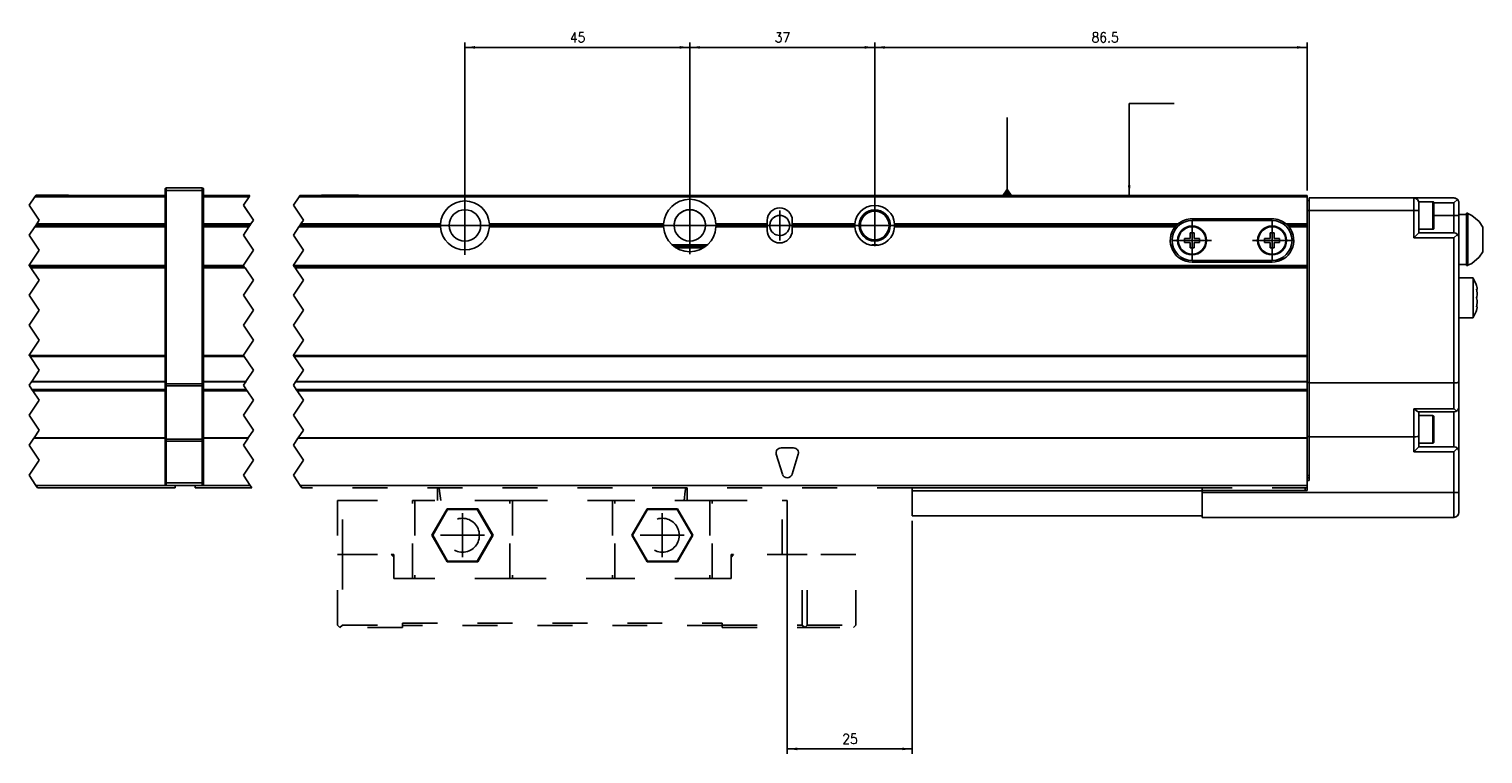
# Model space of a CAD drawing. Header units: inches. Extents: x -381 to 15845, y -418 to 176.
# Tile 11 of 35: x 124 to 415, y -197 to -52. Entities that reach past the tile are written whole.
import ezdxf

# ---------------------------------------------------------------- set-up
doc = ezdxf.new("R2010")
doc.units = ezdxf.units.IN
doc.linetypes.add('DASHED', pattern=[15, 7, -8])
doc.linetypes.add('DOT_CENTER', pattern=[14, 12, -1, 0, -1])
doc.layers.add('1', color=7, linetype='Continuous')
doc.styles.add('CONVERTER_12', font='txt.shx', dxfattribs={"width": 0.9})
doc.dimstyles.new('ME10_DIM_24', dxfattribs={"dimtxt": 2, "dimasz": 2, "dimexe": 1, "dimexo": 1, "dimgap": 1, "dimtad": 1, "dimdsep": 46, "dimtxsty": 'CONVERTER_12', "dimsah": 1, "dimcen": 0.09, "dimclrd": 2, "dimclre": 2, "dimclrt": 2, "dimadec": 0, "dimazin": 0, "dimtfac": 1, "dimtdec": 4, "dimtix": 1, "dimtmove": 0, "dimatfit": 3, "dimfxl": 1, "dimtolj": 1, "dimtzin": 0, "dimarcsym": 0})
doc.dimstyles.new('ME10_DIM_25', dxfattribs={"dimtxt": 2, "dimasz": 2, "dimexe": 1, "dimexo": 1, "dimgap": 1, "dimtad": 1, "dimdsep": 46, "dimtxsty": 'CONVERTER_12', "dimsah": 1, "dimcen": 0.09, "dimclrd": 2, "dimclre": 2, "dimclrt": 2, "dimadec": 0, "dimazin": 0, "dimtfac": 1, "dimtdec": 4, "dimtix": 1, "dimtmove": 0, "dimatfit": 3, "dimfxl": 1, "dimtolj": 1, "dimtzin": 0, "dimarcsym": 0})
doc.dimstyles.new('ME10_DIM_26', dxfattribs={"dimtxt": 2, "dimasz": 2, "dimexe": 1, "dimexo": 1, "dimgap": 1, "dimtad": 1, "dimdsep": 46, "dimtxsty": 'CONVERTER_12', "dimsah": 1, "dimcen": 0.09, "dimclrd": 2, "dimclre": 2, "dimclrt": 2, "dimadec": 0, "dimazin": 0, "dimtfac": 1, "dimtdec": 4, "dimtix": 1, "dimtmove": 0, "dimatfit": 3, "dimfxl": 1, "dimtolj": 1, "dimtzin": 0, "dimarcsym": 0})
doc.dimstyles.new('ME10_DIM_44', dxfattribs={"dimtxt": 2, "dimasz": 2, "dimexe": 1, "dimexo": 1, "dimgap": 1, "dimtad": 1, "dimdsep": 46, "dimtxsty": 'CONVERTER_12', "dimsah": 1, "dimcen": 0.09, "dimclrd": 2, "dimclre": 2, "dimclrt": 2, "dimadec": 0, "dimazin": 0, "dimtfac": 1, "dimtdec": 4, "dimtix": 1, "dimtmove": 0, "dimatfit": 3, "dimfxl": 1, "dimtolj": 1, "dimtzin": 0, "dimarcsym": 0})
doc.dimstyles.get("Standard").update_dxf_attribs({"dimtxt": 0.18, "dimasz": 0.18, "dimexe": 0.18, "dimexo": 0.0625, "dimgap": 0.09, "dimtad": 0, "dimtih": 1, "dimtoh": 1, "dimdec": 4, "dimzin": 0, "dimdsep": 46, "dimtxsty": 'Standard', "dimcen": 0.09, "dimadec": 0, "dimazin": 0, "dimtfac": 1, "dimtdec": 4, "dimtofl": 0, "dimtmove": 0, "dimatfit": 3, "dimfxl": 1, "dimtolj": 1, "dimtzin": 0, "dimarcsym": 0})

# ---------------------------------------------------------------- blocks, each defined once
blk = doc.blocks.new('Modulos_intermedio__FL-14__4_2_2_2__9', base_point=(124.25, -144.03))
at = {"color": 7, "linetype": 'Continuous'}
for p, q in [((151.46, -84.28), (151.47, -84.21)), ((151.46, -84.28), (151.46, -84.53)), ((151.47, -84.21), (151.48, -84.18)), ((151.48, -84.18), (151.5, -84.14)), ((151.5, -84.14), (151.54, -84.1)), ((151.54, -84.1), (151.58, -84.07)), ((151.58, -84.07), (151.62, -84.04)), ((151.62, -84.04), (151.64, -84.04)), ((151.64, -84.04), (151.71, -84.03)), ((151.71, -84.03), (158.91, -84.03)), ((151.71, -84.03), (151.71, -84.53)), ((158.98, -84.04), (158.91, -84.03)), ((158.91, -84.03), (158.91, -84.53)), ((159.01, -84.04), (158.98, -84.04)), ((159.05, -84.07), (159.01, -84.04)), ((159.09, -84.1), (159.05, -84.07)), ((159.12, -84.14), (159.09, -84.1)), ((159.15, -84.18), (159.12, -84.14)), ((159.15, -84.21), (159.15, -84.18)), ((159.16, -84.28), (159.15, -84.21)), ((159.16, -84.28), (159.16, -84.53)), ((125.4, -85.78), (151.46, -85.78)), ((125.57, -85.53), (151.46, -85.53)), ((125.6, -85.48), (128.46, -85.48)), ((128.46, -85.48), (132.16, -85.48)), ((132.21, -85.53), (132.16, -85.48)), ((151.46, -84.53), (151.71, -84.53)), ((151.46, -84.53), (151.46, -123.21)), ((158.91, -84.53), (151.71, -84.53)), ((151.71, -84.53), (151.71, -123.21)), ((159.16, -84.53), (158.91, -84.53)), ((158.91, -84.53), (158.91, -123.21)), ((159.16, -84.53), (159.16, -123.21)), ((151.46, -91.83), (125.37, -91.83)), ((151.46, -91.53), (125.57, -91.53)), ((151.46, -91.23), (125.77, -91.23)), ((124.27, -99.53), (151.46, -99.53)), ((124.44, -99.78), (151.46, -99.78)), ((151.46, -100.03), (124.6, -100.03)), ((124.27, -117.53), (151.46, -117.53)), ((124.44, -117.78), (151.46, -117.78)), ((124.71, -122.82), (151.46, -122.82)), ((124.77, -122.73), (151.46, -122.73)), ((124.83, -124.37), (151.46, -124.37)), ((124.94, -124.53), (151.46, -124.53)), ((125.02, -124.65), (151.46, -124.65)), ((151.46, -123.21), (151.71, -123.21)), ((151.46, -123.21), (151.46, -123.52)), ((151.46, -123.52), (151.47, -123.54)), ((151.46, -123.52), (151.46, -134.19)), ((151.47, -123.54), (151.5, -123.57)), ((151.5, -123.57), (151.54, -123.59)), ((151.54, -123.59), (151.58, -123.6)), ((151.58, -123.6), (151.62, -123.61)), ((151.62, -123.61), (151.64, -123.61)), ((151.64, -123.61), (151.71, -123.62)), ((151.71, -123.21), (151.71, -123.62)), ((151.71, -123.21), (158.91, -123.21)), ((151.71, -123.62), (158.91, -123.62)), ((151.71, -123.62), (151.71, -134.3)), ((159.16, -123.21), (158.91, -123.21)), ((158.91, -123.21), (158.91, -123.62)), ((158.98, -123.61), (158.91, -123.62)), ((158.91, -123.62), (158.91, -134.3)), ((159.01, -123.61), (158.98, -123.61)), ((159.05, -123.6), (159.01, -123.61)), ((159.09, -123.59), (159.05, -123.6)), ((159.12, -123.57), (159.09, -123.59)), ((159.15, -123.54), (159.12, -123.57)), ((159.16, -123.52), (159.15, -123.54)), ((159.16, -123.21), (159.16, -123.52)), ((159.16, -123.52), (159.16, -134.19)), ((151.46, -134.11), (125.18, -134.11)), ((151.46, -134.02), (125.24, -134.02)), ((151.46, -134.19), (151.46, -134.71)), ((151.46, -134.19), (151.47, -134.22)), ((151.46, -134.71), (151.46, -143.03)), ((151.46, -134.71), (151.71, -134.71)), ((151.47, -134.22), (151.5, -134.25)), ((151.5, -134.25), (151.54, -134.27)), ((151.54, -134.27), (151.58, -134.28)), ((151.58, -134.28), (151.62, -134.29)), ((151.62, -134.29), (151.64, -134.29)), ((151.64, -134.29), (151.71, -134.3)), ((151.71, -134.3), (151.71, -134.71)), ((158.91, -134.3), (151.71, -134.3)), ((151.71, -134.71), (151.71, -143.03)), ((158.91, -134.71), (151.71, -134.71)), ((158.98, -134.29), (158.91, -134.3)), ((158.91, -134.3), (158.91, -134.71)), ((158.91, -134.71), (158.91, -143.03)), ((159.16, -134.71), (158.91, -134.71)), ((159.01, -134.29), (158.98, -134.29)), ((159.05, -134.28), (159.01, -134.29)), ((159.09, -134.27), (159.05, -134.28)), ((159.12, -134.25), (159.09, -134.27)), ((159.15, -134.22), (159.12, -134.25)), ((159.16, -134.19), (159.15, -134.22)), ((159.16, -134.19), (159.16, -134.71)), ((159.16, -134.71), (159.16, -143.03)), ((125.6, -143.53), (151.71, -143.53)), ((125.94, -144.03), (153.46, -144.03)), ((151.46, -143.03), (151.46, -143.28)), ((151.46, -143.03), (151.71, -143.03)), ((151.46, -143.28), (151.47, -143.34)), ((151.47, -143.34), (151.48, -143.37)), ((151.48, -143.37), (151.5, -143.41)), ((151.5, -143.41), (151.54, -143.45)), ((151.54, -143.45), (151.58, -143.49)), ((151.58, -143.49), (151.62, -143.51)), ((151.62, -143.51), (151.64, -143.52)), ((151.64, -143.52), (151.71, -143.53)), ((151.71, -143.03), (151.71, -143.53)), ((151.71, -143.03), (158.91, -143.03)), ((151.71, -143.53), (158.91, -143.53)), ((153.46, -143.53), (153.46, -144.03)), ((158.91, -143.03), (158.91, -143.53)), ((159.16, -143.03), (158.91, -143.03)), ((158.98, -143.52), (158.91, -143.53)), ((159.01, -143.51), (158.98, -143.52)), ((159.05, -143.49), (159.01, -143.51)), ((159.09, -143.45), (159.05, -143.49)), ((159.12, -143.41), (159.09, -143.45)), ((159.15, -143.37), (159.12, -143.41)), ((159.16, -143.28), (159.15, -143.34)), ((159.15, -143.34), (159.15, -143.37)), ((159.16, -143.03), (159.16, -143.28))]:
    blk.add_line(p, q, dxfattribs=at)
at = {"color": 2, "linetype": 'DOT_CENTER'}
for p, q in [((125.4, -85.78), (124.25, -87.5)), ((125.57, -85.53), (125.4, -85.78)), ((125.57, -85.53), (125.6, -85.48)), ((124.25, -87.5), (126.25, -90.5)), ((125.37, -91.83), (124.25, -93.5)), ((125.37, -91.83), (125.57, -91.53)), ((125.57, -91.53), (125.77, -91.23)), ((126.25, -90.5), (125.77, -91.23)), ((124.25, -93.5), (126.25, -96.5)), ((126.25, -96.5), (124.25, -99.5)), ((124.25, -99.5), (124.27, -99.53)), ((124.27, -99.53), (124.44, -99.78)), ((124.6, -100.03), (124.44, -99.78)), ((124.6, -100.03), (126.25, -102.5)), ((126.25, -102.5), (124.25, -105.5)), ((124.25, -105.5), (126.25, -108.5)), ((126.25, -108.5), (124.25, -111.5)), ((124.25, -111.5), (126.25, -114.5)), ((126.25, -114.5), (124.25, -117.5)), ((124.25, -117.5), (124.27, -117.53)), ((124.27, -117.53), (124.44, -117.78)), ((124.44, -117.78), (126.25, -120.5)), ((126.25, -120.5), (124.77, -122.73)), ((124.71, -122.82), (124.25, -123.5)), ((124.25, -123.5), (124.83, -124.37)), ((124.77, -122.73), (124.71, -122.82)), ((124.83, -124.37), (124.94, -124.53)), ((124.96, -124.56), (124.94, -124.53)), ((125.02, -124.65), (124.96, -124.56)), ((125.02, -124.65), (126.25, -126.5)), ((126.25, -126.5), (124.25, -129.5)), ((124.25, -129.5), (126.25, -132.5)), ((126.25, -132.5), (125.24, -134.02)), ((125.18, -134.11), (124.25, -135.5)), ((124.25, -135.5), (126.25, -138.5)), ((125.18, -134.11), (125.24, -134.02)), ((126.25, -138.5), (124.25, -141.5)), ((124.25, -141.5), (125.6, -143.53)), ((125.6, -143.53), (125.94, -144.03))]:
    blk.add_line(p, q, dxfattribs=at)
blk = doc.blocks.new('Modulo_der__22-ET___10', base_point=(157.46, -149.93))
at = {"color": 7, "linetype": 'Continuous'}
for p, q in [((159.16, -85.53), (168.45, -85.53)), ((159.16, -85.78), (168.29, -85.78)), ((178.29, -85.78), (379.96, -85.78)), ((178.45, -85.53), (379.96, -85.53)), ((182.71, -85.53), (182.76, -85.48)), ((182.76, -85.48), (190.16, -85.48)), ((190.21, -85.53), (190.16, -85.48)), ((379.96, -85.53), (379.96, -85.78)), ((379.96, -91.23), (379.96, -85.78)), ((379.96, -86.53), (380.36, -86.53)), ((380.36, -86.03), (401.36, -86.03)), ((380.36, -88.53), (380.36, -86.03)), ((401.36, -88.53), (401.36, -86.03)), ((401.36, -86.03), (409.36, -86.03)), ((402.36, -86.78), (405.16, -86.78)), ((402.36, -86.78), (402.36, -87.03)), ((402.36, -88.53), (402.36, -87.03)), ((405.16, -86.78), (405.23, -86.79)), ((405.16, -86.78), (405.16, -92.28)), ((405.23, -86.79), (405.34, -86.88)), ((405.34, -86.88), (405.36, -87.17)), ((405.35, -87.03), (409.36, -87.03)), ((405.36, -87.17), (405.36, -92.08)), ((409.57, -86.05), (409.36, -86.03)), ((409.36, -87.03), (410.07, -86.32)), ((409.36, -87.03), (409.36, -89.53)), ((409.75, -86.1), (409.57, -86.05)), ((409.77, -86.11), (409.75, -86.1)), ((409.95, -86.22), (409.77, -86.11)), ((410.07, -86.32), (409.95, -86.22)), ((410.07, -86.32), (410.11, -86.36)), ((410.11, -86.36), (410.23, -86.53)), ((410.23, -86.53), (410.29, -86.65)), ((410.29, -86.65), (410.31, -86.72)), ((410.31, -86.72), (410.36, -86.92)), ((410.36, -86.92), (410.36, -87.03)), ((410.36, -87.03), (410.36, -89.53)), ((208.74, -89.95), (208.73, -89.96)), ((214.19, -89.96), (214.19, -89.95)), ((356.96, -90.18), (372.96, -90.18)), ((379.96, -88.53), (380.36, -88.53)), ((380.36, -88.53), (401.36, -88.53)), ((380.36, -123.03), (380.36, -88.53)), ((402.36, -88.53), (401.36, -88.53)), ((401.36, -94.03), (401.36, -88.53)), ((402.36, -93.03), (402.36, -88.53)), ((405.36, -89.53), (409.36, -89.53)), ((409.36, -89.53), (409.36, -93.03)), ((409.36, -89.53), (410.36, -89.53)), ((411.86, -89.32), (410.36, -89.32)), ((410.36, -89.53), (410.36, -94.03)), ((411.86, -89.07), (412.11, -89.07)), ((411.86, -96.12), (411.86, -89.07)), ((412.11, -89.07), (412.11, -89.15)), ((412.11, -96.12), (412.11, -89.07)), ((412.11, -89.15), (412.95, -89.54)), ((412.95, -89.54), (414.44, -90.77)), ((168.65, -91.23), (159.16, -91.23)), ((168.45, -91.53), (159.16, -91.53)), ((168.25, -91.83), (159.16, -91.83)), ((178.25, -91.83), (206.57, -91.83)), ((206.56, -91.53), (178.45, -91.53)), ((178.65, -91.23), (206.57, -91.23)), ((206.56, -91.53), (206.57, -91.23)), ((206.57, -91.83), (206.56, -91.53)), ((251.22, -91.23), (216.35, -91.23)), ((216.35, -91.23), (216.36, -91.53)), ((216.36, -91.53), (216.35, -91.83)), ((216.35, -91.83), (251.22, -91.83)), ((251.21, -91.53), (216.36, -91.53)), ((251.21, -91.53), (251.22, -91.23)), ((251.22, -91.83), (251.21, -91.53)), ((261.71, -91.23), (261.71, -91.53)), ((271.96, -91.23), (261.71, -91.23)), ((261.71, -91.53), (261.71, -91.83)), ((271.96, -91.53), (261.71, -91.53)), ((261.71, -91.83), (271.96, -91.83)), ((271.96, -91.23), (271.96, -90.53)), ((271.96, -91.53), (271.96, -91.23)), ((271.96, -91.83), (271.96, -91.53)), ((271.96, -92.53), (271.96, -91.83)), ((276.96, -90.53), (276.96, -91.23)), ((289.47, -91.23), (276.96, -91.23)), ((276.96, -91.23), (276.96, -91.53)), ((289.46, -91.53), (276.96, -91.53)), ((276.96, -91.53), (276.96, -91.83)), ((276.96, -91.83), (289.47, -91.83)), ((276.96, -91.83), (276.96, -92.53)), ((289.46, -91.53), (289.47, -91.23)), ((289.47, -91.83), (289.46, -91.53)), ((297.45, -91.23), (297.46, -91.53)), ((297.45, -91.23), (354.13, -91.23)), ((297.45, -91.28), (297.45, -91.77)), ((297.46, -91.53), (297.45, -91.83)), ((297.45, -91.83), (353.55, -91.83)), ((297.46, -91.53), (353.82, -91.53)), ((353.55, -91.83), (353.63, -91.73)), ((353.63, -91.73), (353.82, -91.53)), ((353.82, -91.53), (354.13, -91.23)), ((354.26, -91.23), (354.13, -91.23)), ((354.13, -91.23), (354.33, -91.23)), ((354.13, -91.23), (354.18, -91.23)), ((354.18, -91.23), (354.84, -91.23)), ((356.56, -93.03), (356.56, -94.13)), ((357.36, -93.03), (356.56, -93.03)), ((356.96, -90.53), (372.96, -90.53)), ((357.36, -94.13), (357.36, -93.03)), ((372.56, -93.03), (372.56, -94.13)), ((373.36, -93.03), (372.56, -93.03)), ((373.36, -94.13), (373.36, -93.03)), ((375.8, -91.23), (376.11, -91.53)), ((375.8, -91.23), (379.96, -91.23)), ((376.11, -91.53), (376.3, -91.73)), ((376.11, -91.53), (379.96, -91.53)), ((376.3, -91.73), (376.37, -91.83)), ((376.37, -91.83), (379.96, -91.83)), ((379.96, -91.53), (379.96, -91.23)), ((379.96, -91.83), (379.96, -91.53)), ((379.96, -99.53), (379.96, -91.83)), ((402.36, -93.03), (401.36, -94.03)), ((405.16, -92.28), (402.36, -92.28)), ((409.36, -93.03), (402.36, -93.03)), ((405.16, -92.28), (405.23, -92.27)), ((405.23, -92.27), (405.34, -92.18)), ((405.34, -92.18), (405.36, -92.08)), ((409.36, -93.03), (409.75, -93.1)), ((414.44, -90.77), (415.16, -91.86)), ((415.16, -94.32), (415.16, -91.86)), ((214.19, -93.1), (214.19, -93.09)), ((252.99, -95.43), (259.94, -95.43)), ((259.94, -95.43), (252.99, -95.43)), ((253.4, -95.73), (259.53, -95.73)), ((294.03, -95.43), (292.9, -95.43)), ((294.01, -95.43), (292.92, -95.43)), ((356.56, -94.13), (355.46, -94.13)), ((355.46, -94.13), (355.46, -94.93)), ((355.46, -94.93), (356.56, -94.93)), ((356.56, -94.93), (356.56, -96.03)), ((358.46, -94.13), (357.36, -94.13)), ((357.36, -96.03), (357.36, -94.93)), ((357.36, -94.93), (358.46, -94.93)), ((358.46, -94.93), (358.46, -94.13)), ((371.46, -94.13), (371.46, -94.93)), ((372.56, -94.13), (371.46, -94.13)), ((371.46, -94.93), (372.56, -94.93)), ((372.56, -94.93), (372.56, -96.03)), ((374.46, -94.13), (373.36, -94.13)), ((373.36, -96.03), (373.36, -94.93)), ((373.36, -94.93), (374.46, -94.93)), ((374.46, -94.93), (374.46, -94.13)), ((409.36, -94.03), (401.36, -94.03)), ((410.07, -93.32), (409.36, -94.03)), ((409.36, -123.03), (409.36, -94.03)), ((409.75, -93.1), (410.07, -93.32)), ((410.07, -93.32), (410.11, -93.36)), ((410.11, -93.36), (410.23, -93.53)), ((410.23, -93.53), (410.29, -93.65)), ((410.29, -93.65), (410.31, -93.72)), ((410.31, -93.72), (410.36, -93.92)), ((410.36, -93.92), (410.36, -94.03)), ((410.36, -122.84), (410.36, -94.03)), ((415.16, -96.79), (415.16, -94.32)), ((253.88, -96), (259.05, -96)), ((356.56, -96.03), (357.36, -96.03)), ((372.96, -98.53), (356.96, -98.53)), ((372.96, -98.88), (356.96, -98.88)), ((372.56, -96.03), (373.36, -96.03)), ((411.86, -99.57), (411.86, -96.12)), ((412.11, -99.49), (412.11, -96.12)), ((414.44, -97.87), (412.95, -99.11)), ((415.16, -96.79), (414.44, -97.87)), ((159.16, -99.53), (167.15, -99.53)), ((159.16, -99.78), (167.32, -99.78)), ((167.49, -100.03), (159.16, -100.03)), ((177.15, -99.53), (379.96, -99.53)), ((177.32, -99.78), (379.96, -99.78)), ((379.96, -100.03), (177.49, -100.03)), ((379.96, -99.53), (379.96, -99.78)), ((379.96, -99.78), (379.96, -100.03)), ((379.96, -100.03), (379.96, -117.53)), ((411.86, -99.32), (410.36, -99.32)), ((411.86, -99.57), (412.11, -99.57)), ((412.95, -99.11), (412.11, -99.49)), ((412.11, -99.57), (412.11, -99.49)), ((413.19, -102.03), (410.36, -102.03)), ((413.19, -102.09), (413.19, -102.03)), ((413.19, -102.03), (413.19, -102.09)), ((413.78, -103.33), (413.19, -102.09)), ((413.19, -102.09), (413.19, -104.66)), ((413.19, -104.66), (413.19, -110.03)), ((413.86, -103.53), (413.78, -103.33)), ((413.96, -103.84), (413.86, -103.53)), ((413.95, -104.59), (413.86, -104.26)), ((413.86, -104.26), (413.96, -104.33)), ((413.88, -104.33), (413.97, -104.33)), ((413.88, -104.33), (413.95, -104.59)), ((413.96, -104.64), (413.95, -104.59)), ((413.95, -104.59), (413.96, -104.64)), ((413.97, -103.89), (413.96, -103.84)), ((413.96, -104.33), (413.97, -104.33)), ((413.97, -104.7), (413.96, -104.64)), ((413.96, -104.64), (413.97, -104.7)), ((413.99, -103.96), (413.97, -103.89)), ((413.97, -104.33), (414.02, -104.21)), ((414.01, -105.03), (413.97, -104.7)), ((413.97, -104.7), (414.01, -105.03)), ((414.01, -104.09), (413.99, -103.96)), ((414.02, -104.21), (414.01, -104.09)), ((413.86, -106.03), (413.96, -105.81)), ((413.96, -105.81), (413.86, -106.03)), ((413.96, -106.25), (413.86, -106.03)), ((413.86, -106.03), (413.96, -106.25)), ((413.86, -107.8), (413.95, -107.47)), ((413.95, -107.47), (413.88, -107.73)), ((413.95, -107.47), (413.96, -107.42)), ((413.96, -107.42), (413.95, -107.47)), ((413.96, -105.81), (413.97, -105.76)), ((413.97, -105.76), (413.96, -105.81)), ((413.97, -106.29), (413.96, -106.25)), ((413.96, -106.25), (413.97, -106.29)), ((413.96, -107.42), (413.97, -107.35)), ((413.97, -107.35), (413.96, -107.42)), ((413.97, -105.76), (414.01, -105.51)), ((414.01, -105.51), (413.97, -105.76)), ((414.01, -106.55), (413.97, -106.29)), ((413.97, -106.29), (414.01, -106.55)), ((413.97, -107.35), (414.01, -107.03)), ((414.01, -107.03), (413.97, -107.35)), ((414.02, -105.28), (414.01, -105.03)), ((414.01, -105.03), (414.02, -105.28)), ((414.01, -105.51), (414.02, -105.36)), ((414.02, -105.36), (414.01, -105.51)), ((414.02, -106.7), (414.01, -106.55)), ((414.01, -106.55), (414.02, -106.7)), ((414.01, -107.03), (414.02, -106.78)), ((414.02, -106.78), (414.01, -107.03)), ((414.02, -105.36), (414.02, -105.28)), ((414.02, -105.28), (414.02, -105.36)), ((414.02, -106.78), (414.02, -106.7)), ((414.02, -106.7), (414.02, -106.78)), ((413.19, -110.03), (410.36, -110.03)), ((413.78, -108.72), (413.19, -109.97)), ((413.86, -108.53), (413.78, -108.72)), ((413.96, -107.73), (413.86, -107.8)), ((413.86, -108.53), (413.96, -108.22)), ((413.88, -107.73), (413.97, -107.73)), ((413.97, -107.73), (413.96, -107.73)), ((413.96, -108.22), (413.97, -108.17)), ((414.02, -107.84), (413.97, -107.73)), ((413.97, -108.17), (413.99, -108.09)), ((413.99, -108.09), (414.01, -107.96)), ((414.01, -107.96), (414.02, -107.84)), ((159.16, -117.53), (167.15, -117.53)), ((159.16, -117.78), (167.32, -117.78)), ((177.15, -117.53), (379.96, -117.53)), ((177.32, -117.78), (379.96, -117.78)), ((379.96, -117.53), (379.96, -117.78)), ((379.96, -117.78), (379.96, -122.73)), ((159.16, -122.73), (167.65, -122.73)), ((159.16, -122.82), (167.59, -122.82)), ((159.16, -124.37), (167.72, -124.37)), ((159.16, -124.53), (167.82, -124.53)), ((159.16, -124.65), (167.9, -124.65)), ((177.59, -122.82), (379.96, -122.82)), ((177.65, -122.73), (379.96, -122.73)), ((177.72, -124.37), (379.96, -124.37)), ((379.96, -124.54), (177.82, -124.53)), ((177.9, -124.65), (379.96, -124.65)), ((379.96, -122.73), (379.96, -122.82)), ((379.96, -122.82), (379.96, -124.37)), ((379.96, -122.93), (380.36, -122.93)), ((379.96, -124.37), (379.96, -124.54)), ((379.96, -124.65), (379.96, -124.54)), ((379.96, -124.65), (379.96, -134.02)), ((380.36, -123.03), (409.36, -123.03)), ((380.36, -123.03), (380.36, -133.83)), ((409.57, -123.02), (409.36, -123.03)), ((409.36, -128.19), (409.36, -123.03)), ((409.75, -123.01), (409.57, -123.02)), ((409.77, -123.01), (409.75, -123.01)), ((409.95, -122.99), (409.77, -123.01)), ((410.07, -122.97), (409.95, -122.99)), ((410.11, -122.97), (410.07, -122.97)), ((410.23, -122.93), (410.11, -122.97)), ((410.29, -122.91), (410.23, -122.93)), ((410.31, -122.9), (410.29, -122.91)), ((410.36, -122.86), (410.31, -122.9)), ((410.36, -122.84), (410.36, -122.86)), ((410.36, -127.83), (410.36, -122.84)), ((410.29, -128.21), (410.36, -127.83)), ((410.36, -127.84), (410.35, -128)), ((410.36, -127.84), (410.36, -136.83)), ((401.36, -128.19), (401.39, -128.21)), ((401.36, -133.83), (401.36, -128.19)), ((409.36, -128.19), (401.36, -128.19)), ((401.39, -128.21), (401.75, -128.52)), ((401.75, -128.52), (401.77, -128.53)), ((401.77, -128.53), (402.07, -128.74)), ((402.07, -128.74), (402.09, -128.75)), ((402.09, -128.75), (402.3, -128.83)), ((409.36, -128.83), (402.3, -128.83)), ((402.36, -133.64), (402.36, -128.83)), ((405.16, -129.58), (402.36, -129.58)), ((405.23, -129.59), (405.16, -129.58)), ((405.16, -129.58), (405.16, -135.08)), ((405.34, -129.68), (405.23, -129.59)), ((405.36, -129.97), (405.34, -129.68)), ((405.36, -129.97), (405.36, -134.88)), ((409.36, -128.19), (409.39, -128.21)), ((409.75, -128.75), (409.36, -128.83)), ((409.36, -128.83), (409.36, -135.83)), ((409.39, -128.21), (409.75, -128.52)), ((409.75, -128.52), (409.77, -128.53)), ((409.93, -128.65), (409.75, -128.75)), ((409.77, -128.53), (409.93, -128.65)), ((409.93, -128.65), (410.07, -128.53)), ((410.07, -128.53), (410.29, -128.21)), ((380.36, -133.73), (379.96, -133.73)), ((401.75, -133.81), (401.36, -133.83)), ((402.07, -133.77), (401.75, -133.81)), ((402.29, -133.71), (402.07, -133.77)), ((402.36, -133.64), (402.29, -133.71)), ((402.36, -135.83), (402.36, -133.64)), ((168.12, -134.02), (159.16, -134.02)), ((168.06, -134.11), (159.16, -134.11)), ((379.96, -134.11), (178.06, -134.11)), ((379.96, -134.02), (178.12, -134.02)), ((274.71, -136.03), (277.21, -136.03)), ((379.96, -134.02), (379.96, -134.11)), ((379.96, -134.11), (379.96, -142.53)), ((401.36, -133.83), (380.36, -133.83)), ((380.36, -133.83), (380.36, -142.53)), ((401.36, -136.83), (401.36, -133.83)), ((402.36, -135.83), (401.36, -136.83)), ((405.16, -135.08), (402.36, -135.08)), ((402.36, -135.83), (409.36, -135.83)), ((405.16, -135.08), (405.23, -135.07)), ((405.23, -135.07), (405.34, -134.98)), ((405.34, -134.98), (405.36, -134.88)), ((409.75, -135.9), (409.36, -135.83)), ((409.36, -136.83), (410.07, -136.12)), ((410.07, -136.12), (409.75, -135.9)), ((410.29, -136.45), (410.07, -136.12)), ((410.36, -136.83), (410.29, -136.45)), ((275.01, -141.32), (273.76, -137.32)), ((278.17, -137.32), (276.92, -141.32)), ((401.36, -136.83), (409.36, -136.83)), ((409.36, -136.83), (409.36, -144.93)), ((410.36, -136.83), (410.36, -144.93)), ((380.36, -141.53), (379.96, -141.53)), ((380.36, -142.03), (379.96, -142.03)), ((379.96, -142.53), (379.96, -144.53)), ((380.36, -142.53), (379.96, -142.53)), ((157.46, -143.53), (157.46, -144.03)), ((157.46, -144.03), (168.82, -144.03)), ((158.91, -143.53), (168.49, -143.53)), ((178.49, -143.53), (379.96, -143.53)), ((300.96, -144.63), (300.96, -144.03)), ((300.96, -144.03), (358.96, -144.03)), ((300.96, -144.63), (300.96, -149.63)), ((358.96, -144.63), (300.96, -144.63)), ((358.96, -144.03), (358.96, -144.53)), ((358.96, -144.53), (379.96, -144.53)), ((358.96, -144.93), (358.96, -144.53)), ((358.96, -144.93), (358.96, -149.93)), ((409.36, -144.93), (358.96, -144.93)), ((379.56, -144.03), (379.56, -144.53)), ((409.36, -144.93), (409.36, -149.93)), ((409.36, -144.93), (410.36, -144.93)), ((410.36, -144.93), (410.36, -148.93)), ((300.96, -149.63), (358.96, -149.63)), ((409.36, -149.93), (358.96, -149.93))]:
    blk.add_line(p, q, dxfattribs=at)
at = {"color": 2, "linetype": 'DOT_CENTER'}
for p, q in [((167.14, -87.5), (168.29, -85.78)), ((168.29, -85.78), (168.45, -85.53)), ((178.29, -85.78), (177.14, -87.5)), ((178.45, -85.53), (178.29, -85.78)), ((169.14, -90.5), (167.14, -87.5)), ((167.2, -87.6), (169.14, -90.5)), ((177.14, -87.5), (179.14, -90.5)), ((167.14, -93.5), (168.25, -91.83)), ((168.25, -91.83), (168.45, -91.53)), ((168.45, -91.53), (168.65, -91.23)), ((168.65, -91.23), (169.14, -90.5)), ((178.25, -91.83), (177.14, -93.5)), ((178.45, -91.53), (178.25, -91.83)), ((178.65, -91.23), (178.45, -91.53)), ((179.14, -90.5), (178.65, -91.23)), ((169.14, -96.5), (167.14, -93.5)), ((177.14, -93.5), (179.14, -96.5)), ((167.14, -99.5), (169.14, -96.5)), ((179.14, -96.5), (177.14, -99.5)), ((167.15, -99.53), (167.14, -99.5)), ((167.32, -99.78), (167.15, -99.53)), ((167.32, -99.78), (167.49, -100.03)), ((169.14, -102.5), (167.49, -100.03)), ((177.14, -99.5), (177.15, -99.53)), ((177.15, -99.53), (177.32, -99.78)), ((177.49, -100.03), (177.32, -99.78)), ((177.49, -100.03), (179.14, -102.5)), ((167.14, -105.5), (169.14, -102.5)), ((179.14, -102.5), (177.14, -105.5)), ((169.14, -108.5), (167.14, -105.5)), ((177.14, -105.5), (179.14, -108.5)), ((167.14, -111.5), (169.14, -108.5)), ((179.14, -108.5), (177.14, -111.5)), ((169.14, -114.5), (167.14, -111.5)), ((177.14, -111.5), (179.14, -114.5)), ((167.14, -117.5), (169.14, -114.5)), ((179.14, -114.5), (177.14, -117.5)), ((167.15, -117.53), (167.14, -117.5)), ((167.32, -117.78), (167.15, -117.53)), ((169.14, -120.5), (167.32, -117.78)), ((177.14, -117.5), (177.15, -117.53)), ((177.15, -117.53), (177.32, -117.78)), ((177.32, -117.78), (179.14, -120.5)), ((167.65, -122.73), (169.14, -120.5)), ((179.14, -120.5), (177.65, -122.73)), ((167.14, -123.5), (167.59, -122.82)), ((167.72, -124.37), (167.14, -123.5)), ((167.59, -122.82), (167.65, -122.73)), ((167.82, -124.53), (167.72, -124.37)), ((167.81, -124.51), (167.82, -124.53)), ((167.82, -124.53), (167.9, -124.65)), ((169.14, -126.5), (167.9, -124.65)), ((177.59, -122.82), (177.14, -123.5)), ((177.14, -123.5), (177.72, -124.37)), ((177.65, -122.73), (177.59, -122.82)), ((177.72, -124.37), (177.82, -124.53)), ((177.9, -124.65), (177.82, -124.53)), ((177.9, -124.65), (179.14, -126.5)), ((167.14, -129.5), (169.14, -126.5)), ((179.14, -126.5), (177.14, -129.5)), ((169.14, -132.5), (167.14, -129.5)), ((177.14, -129.5), (179.14, -132.5)), ((168.12, -134.02), (169.14, -132.5)), ((179.14, -132.5), (178.12, -134.02)), ((167.14, -135.5), (168.06, -134.11)), ((169.14, -138.5), (167.14, -135.5)), ((168.12, -134.02), (168.06, -134.11)), ((178.06, -134.11), (177.14, -135.5)), ((177.14, -135.5), (179.14, -138.5)), ((178.06, -134.11), (178.12, -134.02)), ((167.14, -141.5), (169.14, -138.5)), ((179.14, -138.5), (177.14, -141.5)), ((168.49, -143.53), (167.14, -141.5)), ((177.14, -141.5), (178.49, -143.53)), ((168.82, -144.03), (168.49, -143.53))]:
    blk.add_line(p, q, dxfattribs=at)
at = {"color": 2, "linetype": 'DASHED'}
for p, q in [((178.49, -143.53), (178.82, -144.03)), ((300.96, -144.03), (178.82, -144.03)), ((379.96, -144.03), (358.96, -144.03))]:
    blk.add_line(p, q, dxfattribs=at)
at = {"color": 7, "linetype": 'Continuous'}
for centre, radius in [((211.46, -91.53), 3.15), ((256.46, -91.53), 3.15), ((293.46, -91.53), 2.87), ((356.96, -94.53), 2.9), ((356.96, -94.53), 2.75), ((372.96, -94.53), 2.9), ((372.96, -94.53), 2.75)]:
    blk.add_circle(centre, radius, dxfattribs=at)
for centre, radius, start, end in [((211.46, -91.53), 4.9, 3.5101, 176.4899), ((256.46, -91.53), 5.25, 3.2849, 176.7151), ((401.36, -87.03), 1, 0, 90), ((256.46, -91.53), 3.15, 5.9432, 174.0568), ((274.46, -90.53), 2.5, 0, 180), ((274.46, -91.53), 2, 5.9999, 174.0001), ((274.46, -91.53), 2, 299.9805, 270), ((293.46, -91.53), 4, 4.358, 175.642), ((293.46, -91.53), 3.12, 90, 270), ((293.46, -91.53), 3.13, 6.0338, 173.9662), ((293.46, -91.53), 2.88, 6, 174), ((293.46, -91.53), 3.12, 270, 90), ((356.96, -94.53), 4.35, 90, 130.6088), ((372.96, -94.53), 4.35, 49.3912, 90), ((211.46, -91.53), 4.9, 183.5101, 356.4899), ((256.46, -91.53), 5.25, 183.2667, 356.7333), ((274.46, -92.53), 2.5, 180, 0), ((293.46, -91.53), 4, 184.2445, 355.7555), ((356.96, -94.53), 4.35, 141.5932, 270), ((356.96, -94.53), 4, 90, 270), ((372.96, -94.53), 4, 270, 90), ((372.96, -94.53), 4.35, 270, 38.4068), ((274.46, -91.53), 2, 270, 299.9805), ((274.71, -137.03), 1, 90, 197.354), ((277.21, -137.03), 1, 342.646, 90), ((275.96, -141.03), 1, 197.354, 342.646), ((409.36, -148.93), 1, 270, 0)]:
    blk.add_arc(centre, radius, start, end, dxfattribs=at)
at = {"layer": '1', "color": 2, "linetype": 'DOT_CENTER'}
for p, q in [((211.46, -85.63), (211.46, -97.43)), ((256.46, -85.28), (256.46, -97.78)), ((211.46, -87.38), (211.46, -95.68)), ((256.46, -87.38), (256.46, -95.68)), ((274.46, -88.53), (274.46, -94.53)), ((293.46, -87.41), (293.46, -95.66)), ((217.36, -91.53), (205.56, -91.53)), ((215.61, -91.53), (207.31, -91.53)), ((262.71, -91.53), (250.21, -91.53)), ((260.61, -91.53), (252.31, -91.53)), ((277.46, -91.53), (271.46, -91.53)), ((297.59, -91.53), (289.34, -91.53)), ((356.96, -90.63), (356.96, -98.43)), ((372.96, -90.63), (372.96, -98.43)), ((360.86, -94.53), (353.06, -94.53)), ((376.86, -94.53), (369.06, -94.53))]:
    blk.add_line(p, q, dxfattribs=at)
blk = doc.blocks.new('CABEZA_2__13', base_point=(185.96, -171.97))
at = {"color": 2, "linetype": 'DASHED'}
for p, q in [((205.96, -144.67), (205.96, -144.03)), ((205.96, -146.53), (205.96, -144.67)), ((205.99, -144.03), (205.97, -144.03)), ((206.14, -144.04), (205.99, -144.03)), ((206.16, -144.03), (206.14, -144.04)), ((206.21, -144.03), (206.16, -144.03)), ((206.37, -144.67), (206.29, -144.03)), ((206.61, -146.53), (206.37, -144.67)), ((255.32, -146.53), (255.56, -144.67)), ((255.56, -144.67), (255.64, -144.03)), ((255.77, -144.03), (255.72, -144.03)), ((255.79, -144.04), (255.77, -144.03)), ((255.94, -144.03), (255.79, -144.04)), ((255.95, -144.03), (255.94, -144.03)), ((255.96, -144.67), (255.96, -144.03)), ((255.96, -146.53), (255.96, -144.67)), ((185.96, -146.53), (185.96, -157.37)), ((186.96, -146.53), (185.96, -146.53)), ((186.96, -146.53), (200.96, -146.53)), ((186.96, -157.37), (186.96, -146.53)), ((200.96, -162.17), (200.96, -146.53)), ((201.46, -146.53), (200.96, -146.53)), ((201.46, -146.53), (201.46, -162.17)), ((220.46, -146.53), (201.46, -146.53)), ((207.9, -148.22), (204.84, -153.52)), ((214.03, -148.22), (207.9, -148.22)), ((207.99, -148.37), (207.9, -148.22)), ((213.94, -148.37), (214.03, -148.22)), ((217.09, -153.52), (214.03, -148.22)), ((220.46, -162.17), (220.46, -146.53)), ((220.96, -146.53), (220.46, -146.53)), ((220.96, -146.53), (220.96, -162.17)), ((220.96, -146.53), (240.96, -146.53)), ((240.96, -146.53), (240.96, -162.17)), ((240.96, -146.53), (241.46, -146.53)), ((241.46, -162.17), (241.46, -146.53)), ((260.46, -146.53), (241.46, -146.53)), ((247.9, -148.22), (244.84, -153.52)), ((247.99, -148.37), (247.9, -148.22)), ((254.03, -148.22), (247.9, -148.22)), ((253.94, -148.37), (254.03, -148.22)), ((257.09, -153.52), (254.03, -148.22)), ((260.46, -146.53), (260.46, -162.17)), ((260.96, -146.53), (260.46, -146.53)), ((260.96, -162.17), (260.96, -146.53)), ((260.96, -146.53), (274.96, -146.53)), ((274.96, -157.37), (274.96, -146.53)), ((274.96, -146.53), (275.96, -146.53)), ((275.96, -146.53), (275.96, -157.37)), ((207.99, -148.37), (205.02, -153.52)), ((213.94, -148.37), (207.99, -148.37)), ((216.91, -153.52), (213.94, -148.37)), ((247.99, -148.37), (245.02, -153.52)), ((253.94, -148.37), (247.99, -148.37)), ((256.91, -153.52), (253.94, -148.37)), ((207.9, -158.83), (204.84, -153.52)), ((205.02, -153.52), (204.84, -153.52)), ((207.99, -158.67), (205.02, -153.52)), ((216.91, -153.52), (213.94, -158.67)), ((217.09, -153.52), (214.03, -158.83)), ((216.91, -153.52), (217.09, -153.52)), ((244.84, -153.52), (247.9, -158.83)), ((245.02, -153.52), (244.84, -153.52)), ((245.02, -153.52), (247.99, -158.67)), ((253.94, -158.67), (256.91, -153.52)), ((254.03, -158.83), (257.09, -153.52)), ((256.91, -153.52), (257.09, -153.52)), ((185.96, -171.47), (185.96, -157.37)), ((185.96, -157.37), (186.96, -157.37)), ((186.96, -157.37), (186.96, -171.47)), ((186.96, -157.37), (196.71, -157.37)), ((197.21, -157.37), (196.71, -157.37)), ((197.21, -157.87), (196.71, -157.37)), ((197.21, -162.17), (197.21, -157.37)), ((197.21, -157.87), (197.21, -162.17)), ((207.9, -158.83), (207.99, -158.67)), ((214.03, -158.83), (207.9, -158.83)), ((213.94, -158.67), (207.99, -158.67)), ((214.03, -158.83), (213.94, -158.67)), ((247.99, -158.67), (247.9, -158.83)), ((247.9, -158.83), (254.03, -158.83)), ((247.99, -158.67), (253.94, -158.67)), ((253.94, -158.67), (254.03, -158.83)), ((265.21, -157.37), (264.71, -157.87)), ((264.71, -157.37), (264.71, -157.87)), ((265.21, -157.37), (264.71, -157.37)), ((264.71, -157.87), (264.71, -162.17)), ((278.96, -157.37), (265.21, -157.37)), ((278.96, -171.47), (278.96, -157.37)), ((278.96, -157.37), (279.96, -157.37)), ((279.96, -171.47), (279.96, -157.37)), ((289.71, -157.37), (279.96, -157.37)), ((289.71, -171.47), (289.71, -157.37)), ((197.21, -162.17), (201.21, -162.17)), ((201.46, -162.17), (201.21, -162.17)), ((220.46, -162.17), (201.46, -162.17)), ((220.71, -162.17), (220.46, -162.17)), ((220.71, -162.17), (241.21, -162.17)), ((241.46, -162.17), (241.21, -162.17)), ((260.46, -162.17), (241.46, -162.17)), ((260.71, -162.17), (260.46, -162.17)), ((260.71, -162.17), (264.71, -162.17)), ((185.96, -171.47), (186.46, -171.97)), ((186.46, -171.97), (186.96, -171.47)), ((186.96, -171.47), (198.96, -171.47)), ((198.96, -171.47), (198.96, -171.07)), ((198.96, -171.07), (262.96, -171.07)), ((198.96, -171.97), (198.96, -171.47)), ((262.96, -171.57), (198.96, -171.57)), ((262.96, -171.07), (262.96, -171.47)), ((262.96, -171.47), (278.96, -171.47)), ((262.96, -171.47), (262.96, -171.97)), ((278.96, -171.47), (279.46, -171.97)), ((279.96, -171.47), (279.46, -171.97)), ((279.96, -171.47), (289.71, -171.47)), ((289.71, -171.47), (289.21, -171.97)), ((198.96, -171.97), (186.46, -171.97)), ((262.96, -171.97), (279.46, -171.97)), ((279.46, -171.97), (289.21, -171.97))]:
    blk.add_line(p, q, dxfattribs=at)
for centre in [(210.96, -153.52), (250.96, -153.52)]:
    blk.add_circle(centre, 3.4, dxfattribs=at)
at = {"layer": '1', "color": 2, "linetype": 'DOT_CENTER'}
for p, q in [((210.96, -149.12), (210.96, -157.92)), ((250.96, -149.12), (250.96, -157.92)), ((215.36, -153.52), (206.56, -153.52)), ((255.36, -153.52), (246.56, -153.52))]:
    blk.add_line(p, q, dxfattribs=at)
blk = doc.blocks.new('L-148__14', base_point=(-257.09, -171.97))
for name, p in [('Modulos_intermedio__FL-14__4_2_2_2__9', (124.25, -144.03)), ('Modulo_der__22-ET___10', (157.46, -149.93)), ('CABEZA_2__13', (185.96, -171.97))]:
    blk.add_blockref(name, p)
blk = doc.blocks.new('*D101')
at = {"layer": '1', "color": 2, "linetype": 'Continuous'}
for p, q in [((275.96, -147.53), (275.96, -197.27)), ((300.96, -150.63), (300.96, -197.27)), ((300.96, -196.27), (275.96, -196.27))]:
    blk.add_line(p, q, dxfattribs=at)
at = {"layer": '1', "color": 2}
for points in [[(277.96, -196), (277.96, -196.53), (275.96, -196.27)], [(298.96, -196.53), (298.96, -196), (300.96, -196.27)]]:
    blk.add_solid(points, dxfattribs=at)
at = {"layer": '1', "color": 2, "insert": (286.96, -195.27), "char_height": 2, "attachment_point": 7, "rotation": 0.0001, "line_spacing_factor": 0.60024, "style": 'CONVERTER_12'}
blk.add_mtext('25', dxfattribs=at)
blk = doc.blocks.new('*D102')
at = {"layer": '1', "color": 2, "linetype": 'Continuous'}
for p, q in [((293.46, -90.53), (293.46, -54.9)), ((379.96, -84.53), (379.96, -54.9)), ((379.96, -55.9), (293.46, -55.9))]:
    blk.add_line(p, q, dxfattribs=at)
at = {"layer": '1', "color": 2}
for points in [[(295.46, -55.64), (295.46, -56.17), (293.46, -55.9)], [(377.96, -56.17), (377.96, -55.64), (379.96, -55.9)]]:
    blk.add_solid(points, dxfattribs=at)
at = {"layer": '1', "color": 2, "insert": (336.87, -54.9), "char_height": 2, "attachment_point": 7, "rotation": 0.0001, "line_spacing_factor": 0.60024, "style": 'CONVERTER_12'}
blk.add_mtext('86.5', dxfattribs=at)
blk = doc.blocks.new('*D103')
at = {"layer": '1', "color": 2, "linetype": 'Continuous'}
for p, q in [((256.46, -90.53), (256.46, -54.91)), ((293.46, -90.53), (293.46, -54.91)), ((293.46, -55.91), (256.46, -55.91))]:
    blk.add_line(p, q, dxfattribs=at)
at = {"layer": '1', "color": 2}
for points in [[(258.46, -55.64), (258.46, -56.17), (256.46, -55.91)], [(291.46, -56.17), (291.46, -55.64), (293.46, -55.91)]]:
    blk.add_solid(points, dxfattribs=at)
at = {"layer": '1', "color": 2, "insert": (273.46, -54.91), "char_height": 2, "attachment_point": 7, "rotation": 0.0001, "line_spacing_factor": 0.60024, "style": 'CONVERTER_12'}
blk.add_mtext('37', dxfattribs=at)
blk = doc.blocks.new('*D122')
at = {"layer": '1', "color": 2, "linetype": 'Continuous'}
for p, q in [((211.46, -90.53), (211.46, -54.9)), ((256.46, -90.53), (256.46, -54.9)), ((211.46, -55.9), (256.46, -55.9))]:
    blk.add_line(p, q, dxfattribs=at)
at = {"layer": '1', "color": 2}
for points in [[(213.46, -55.64), (213.46, -56.17), (211.46, -55.9)], [(254.46, -56.17), (254.46, -55.64), (256.46, -55.9)]]:
    blk.add_solid(points, dxfattribs=at)
at = {"layer": '1', "color": 2, "insert": (232.46, -54.9), "char_height": 2, "attachment_point": 7, "rotation": 359.9989, "line_spacing_factor": 0.60024, "style": 'CONVERTER_12'}
blk.add_mtext('45', dxfattribs=at)
blk = doc.blocks.new('Alzado1', base_point=(2017.536, -128))
at = {"layer": '1', "color": 2}
for points in [[(319.964, -84.026), (318.903, -85.526), (321.024, -85.526)], [(344.123, -83.526), (344.65, -83.526), (344.387, -85.526)]]:
    blk.add_solid(points, dxfattribs=at)
blk.add_blockref('L-148__14', (-257.091, -171.974))
at = {"layer": '1'}
dim = blk.add_aligned_dim(p1=(256.464, -91.527), p2=(211.464, -91.526), distance=-35.623, dimstyle='ME10_DIM_44', dxfattribs=at)
dim.commit()
dim.dimension.update_dxf_attribs({"geometry": '*D122', "text_midpoint": (233.964, -53.903), "text_rotation": -0.00106})
for base, p1, p2, dimstyle, picture, middle in [((293.464, -55.907), (256.464, -91.527), (293.464, -91.53), 'ME10_DIM_26', '*D103', (274.964, -53.907)), ((379.964, -55.903), (293.464, -91.53), (379.964, -85.526), 'ME10_DIM_25', '*D102', (339.592, -53.903)), ((300.964, -196.268), (275.964, -146.526), (300.964, -149.626), 'ME10_DIM_24', '*D101', (288.464, -194.268))]:
    dim = blk.add_linear_dim(base=base, p1=p1, p2=p2, dimstyle=dimstyle, dxfattribs=at)
    dim.commit()
    dim.dimension.update_dxf_attribs({"geometry": picture, "text_midpoint": middle, "text_rotation": 0.00014})
at = {"layer": '1', "color": 2, "linetype": 'Continuous', "has_arrowhead": 0}
for points in [[(344.387, -85.526), (344.387, -67.158), (353.387, -67.158)], [(319.964, -85.526), (319.964, -69.932)]]:
    blk.add_leader(points, dimstyle='Standard', dxfattribs=at)

msp = doc.modelspace()

# ---------------------------------------------------------------- block references
msp.add_blockref('Alzado1', (2017.54, -128))

doc.saveas('drawing.dxf')
